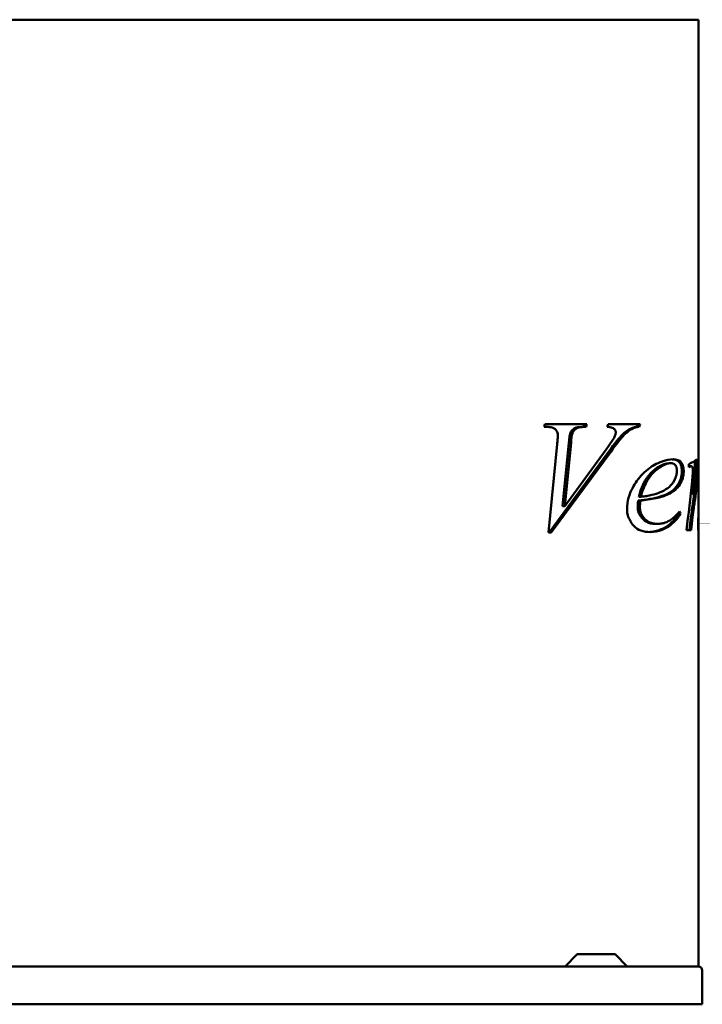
# Model space of a CAD drawing. Header units: millimetres. Extents: x 390 to 1290, y 270 to 918.
# Tile 4 of 4: x 840 to 1290, y 270 to 918. Entities that reach past the tile are written whole.
import ezdxf

# ---------------------------------------------------------------- set-up
doc = ezdxf.new("R2010")
doc.units = ezdxf.units.MM
doc.header["$LTSCALE"] = 4
doc.layers.add('Widoczne (ISO)', color=7, linetype='Continuous', lineweight=50)

msp = doc.modelspace()

# ---------------------------------------------------------------- linework, layer by layer
at = {"layer": 'Widoczne (ISO)'}
for p, q in [((990.63, 918.5), (689.45, 918.5)), ((990.63, 918.5), (1048.61, 918.5)), ((1263.6, 918.5), (1048.61, 918.5)), ((1263.6, 918.5), (1287.61, 918.5)), ((1287.61, 918.5), (1287.61, 627.54)), ((1185.74, 650.11), (1186.26, 651.99)), ((1187.63, 650.11), (1185.74, 650.11)), ((1186.26, 651.99), (1213.93, 651.99)), ((1212.52, 651.99), (1211.95, 650.11)), ((1211.95, 650.11), (1213.36, 650.11)), ((1213.93, 651.99), (1213.36, 650.11)), ((1227.37, 650.11), (1228, 651.99)), ((1228, 651.99), (1248.99, 651.99)), ((1247.57, 651.99), (1247.06, 650.11)), ((1247.06, 650.11), (1248.47, 650.11)), ((1248.99, 651.99), (1248.47, 650.11)), ((1203.08, 646.16), (1204.5, 646.16)), ((1188.6, 580.39), (1194.38, 638.67)), ((1202.06, 639.7), (1197.88, 597.95)), ((1203.47, 639.7), (1199.3, 597.95)), ((1228.48, 633.98), (1189.07, 580.39)), ((1229.89, 633.98), (1190.49, 580.39)), ((1199.3, 597.95), (1226.63, 635.24)), ((1268, 626.14), (1269.29, 626.14)), ((1281.73, 624.14), (1282.79, 624.14)), ((1287.31, 622.66), (1287.61, 622.66)), ((1287.61, 622.56), (1287.61, 607.94)), ((1248.09, 604.01), (1249.5, 604.01)), ((1283.83, 605.44), (1284.86, 605.44)), ((1287.61, 606.98), (1287.61, 592.23)), ((1197.88, 597.95), (1199.3, 597.95)), ((1247.75, 601.5), (1249.16, 601.5)), ((1274.49, 592.92), (1275.66, 592.92)), ((1258.84, 586.17), (1260.25, 586.17)), ((1282.56, 590.52), (1283.61, 590.52)), ((1287.34, 586.05), (1287.61, 586.05)), ((1190.49, 580.39), (1188.6, 580.39)), ((1279.51, 581.99), (1282.75, 581.99)), ((1287.61, 581.43), (1287.61, 294.5)), ((1207.51, 302.5), (1199.51, 294.5)), ((1207.51, 302.5), (1232.55, 302.5)), ((1232.55, 302.5), (1240.55, 294.5)), ((990.63, 294.5), (689.45, 294.5)), ((990.63, 294.5), (998.7, 294.5)), ((998.7, 294.5), (1287.24, 294.5)), ((1287.24, 294.5), (1287.61, 294.5)), ((1290.04, 269.5), (1290.04, 291.7)), ((1290.04, 269.5), (390.04, 269.5))]:
    msp.add_line(p, q, dxfattribs=at)
for centre, major_axis, ratio, start_param, end_param in [((1205.61, 631.31), (-82, 0), 0.180064, 2.738661, 2.965473), ((1205.61, 492.86), (-0.01, -338.25), 0.242424, 1.967758, 1.973816), ((1205.61, 628.43), (82, 0), 0.151515, 5.88631, 5.911139), ((1205.61, 678.72), (-0.01, 281.77), 0.287469, 4.449295, 4.530702), ((1205.61, 678.72), (-0.01, 285.25), 0.287469, 4.452578, 4.53618), ((1205.61, 705.38), (-0.01, 284.74), 0.287986, 4.264184, 4.387011), ((1205.61, 607.96), (-0.01, 248.05), 0.330579, 4.654224, 4.712299), ((1205.61, 531.35), (-0.01, -117), 0.692308, 2.125044, 2.130841), ((1205.61, 531.35), (-0.01, -118.44), 0.692308, 2.117514, 2.132276), ((1205.61, 676.18), (-0.01, 274.3), 0.295302, 4.361873, 4.394758), ((1205.61, 676.18), (-0.01, 277.68), 0.295302, 4.366328, 4.398764), ((1287.24, 291.7), (2.8, 0), 0.99992, 0, 1.570796)]:
    msp.add_ellipse(centre, major_axis=major_axis, ratio=ratio, start_param=start_param, end_param=end_param, dxfattribs=at)
for points, degree, knots in [([(1194.78, 644.67), (1194.78, 645.22), (1194.71, 645.74), (1194.42, 646.71), (1194.22, 647.13), (1193.64, 648.03), (1193.21, 648.46), (1192.29, 649.18), (1191.68, 649.46), (1189.98, 650), (1188.75, 650.11), (1187.63, 650.11)], 3, [0, 0, 0, 0, 0.162568, 0.162568, 0.315664, 0.315664, 0.528923, 0.528923, 0.826096, 0.826096, 1.371203, 1.371203, 1.371203, 1.371203]), ([(1211.95, 650.11), (1210.22, 650.09), (1208.31, 649.97), (1206.28, 649.42), (1205.5, 649.13), (1204.05, 647.81), (1203.52, 647.05), (1203.08, 646.16)], 3, [-1.658532, -1.658532, -1.658532, -1.658532, -0.732563, -0.732563, -0.325338, -0.325338, 0, 0, 0, 0]), ([(1213.36, 650.11), (1212.18, 650.09), (1210.84, 650.03), (1208.1, 649.63), (1207.41, 649.3), (1206.52, 648.78), (1206.06, 648.4), (1205.2, 647.42), (1204.82, 646.83), (1204.5, 646.16)], 3, [0, 0, 0, 0, 0.502405, 0.502405, 1.164498, 1.164498, 1.979154, 1.979154, 2.84854, 2.84854, 2.84854, 2.84854]), ([(1232.98, 646.45), (1232.98, 646.74), (1232.94, 647.02), (1232.77, 647.57), (1232.65, 647.82), (1232.22, 648.5), (1231.86, 648.8), (1231.42, 649.17), (1231.04, 649.35), (1229.74, 649.85), (1228.53, 650.03), (1227.37, 650.11)], 3, [0, 0, 0, 0, 0.087911, 0.087911, 0.179178, 0.179178, 0.360396, 0.360396, 0.792982, 0.792982, 1.973525, 1.973525, 1.973525, 1.973525]), ([(1243.06, 649.13), (1241.06, 648.17), (1239.18, 646.77), (1237.42, 645.07), (1237.41, 645.06), (1235.36, 643.07), (1232.18, 639.03), (1228.48, 633.98)], 3, [-3.558784, -3.558784, -3.558784, -3.558784, -2.19677, -2.19677, -2.183675, -2.183675, 0, 0, 0, 0]), ([(1244.47, 649.13), (1243.16, 648.51), (1241.91, 647.69), (1240.06, 646.21), (1239.43, 645.65), (1238.73, 644.97), (1238.68, 644.92), (1236.49, 642.73), (1233.29, 638.63), (1229.89, 633.98)], 3, [0, 0, 0, 0, 0.586554, 0.586554, 0.90021, 0.90021, 0.948105, 0.948105, 2.384062, 2.384062, 2.384062, 2.384062]), ([(1247.06, 650.11), (1246.31, 650.04), (1245.54, 649.93), (1244.22, 649.61), (1243.61, 649.41), (1243.06, 649.13)], 3, [-0.5679553, -0.5679553, -0.5679553, -0.5679553, -0.2501843, -0.2501843, 0, 0, 0, 0]), ([(1248.47, 650.11), (1248.04, 650.07), (1247.6, 650.01), (1246.74, 649.87), (1246.31, 649.78), (1245.42, 649.54), (1244.93, 649.36), (1244.47, 649.13)], 3, [0, 0, 0, 0, 0.1850195, 0.1850195, 0.3658219, 0.3658219, 0.5715107, 0.5715107, 0.5715107, 0.5715107]), ([(1194.38, 638.67), (1194.47, 639.73), (1194.57, 640.91), (1194.71, 642.88), (1194.78, 643.95), (1194.78, 644.67)], 3, [0, 0, 0, 0, 0.3210289, 0.3210289, 0.5908853, 0.5908853, 0.5908853, 0.5908853]), ([(1203.08, 646.16), (1202.9, 645.76), (1202.73, 644.99), (1202.36, 642.66), (1202.18, 641.02), (1202.06, 639.7)], 3, [-0.7101612, -0.7101612, -0.7101612, -0.7101612, -0.4003759, -0.4003759, 0, 0, 0, 0]), ([(1204.5, 646.16), (1204.41, 645.95), (1204.32, 645.67), (1203.97, 644.22), (1203.71, 642.18), (1203.47, 639.7)], 3, [0, 0, 0, 0, 0.0743689, 0.0743689, 0.3911564, 0.3911564, 0.3911564, 0.3911564]), ([(1226.63, 635.24), (1227.32, 636.18), (1228.03, 637.16), (1229.27, 638.91), (1229.85, 639.75), (1231.05, 641.56), (1231.79, 642.74), (1232.23, 643.64)], 3, [0, 0, 0, 0, 0.406705, 0.406705, 0.741466, 0.741466, 1.148722, 1.148722, 1.148722, 1.148722]), ([(1232.23, 643.64), (1232.4, 643.99), (1232.55, 644.36), (1232.77, 645.04), (1232.85, 645.35), (1232.95, 645.92), (1232.98, 646.18), (1232.98, 646.45)], 3, [0, 0, 0, 0, 0.1248373, 0.1248373, 0.2229391, 0.2229391, 0.3016412, 0.3016412, 0.3016412, 0.3016412]), ([(1240.41, 596.01), (1240.41, 598.55), (1240.8, 601.01), (1242.73, 607.79), (1244.93, 611.67), (1249.38, 618), (1252.12, 620.77), (1256.72, 624.1), (1259.67, 626.05), (1263.6, 627.36)], 3, [0, 0, 0, 0, 0.763584, 0.763584, 2.19156, 2.19156, 3.8699, 3.8699, 4.735996, 4.735996, 4.735996, 4.735996]), ([(1262.89, 624.73), (1260.22, 623.43), (1257.35, 621.09), (1254.54, 617.93), (1253.76, 616.9), (1250.82, 612.38), (1249.23, 608.35), (1248.09, 604.01)], 3, [-2.909978, -2.909978, -2.909978, -2.909978, -1.842575, -1.842575, -1.388241, -1.388241, 0, 0, 0, 0]), ([(1263.6, 624.37), (1260.99, 622.94), (1258.93, 621.03), (1256.33, 618.53), (1254.75, 616.45), (1251.71, 611.01), (1250.45, 607.61), (1249.5, 604.01)], 3, [0.05373, 0.05373, 0.05373, 0.05373, 1.254374, 1.254374, 3.976256, 3.976256, 7.354254, 7.354254, 7.354254, 7.354254]), ([(1273.3, 621.28), (1273.3, 621.89), (1273.25, 622.48), (1273, 623.51), (1272.84, 623.93), (1272.46, 624.63), (1272.2, 625.02), (1271.45, 625.66), (1271.04, 625.85), (1270.19, 626.1), (1269.74, 626.14), (1269.29, 626.14)], 3, [0, 0, 0, 0, 0.181856, 0.181856, 0.3350808, 0.3350808, 0.4713654, 0.4713654, 0.6004151, 0.6004151, 0.7325324, 0.7325324, 0.7325324, 0.7325324]), ([(1270.19, 628.71), (1270.96, 628.67), (1271.71, 628.58), (1273.09, 628.17), (1273.77, 627.85), (1275.11, 626.68), (1275.52, 625.9), (1276.06, 624.76), (1276.27, 624.12), (1276.56, 622.71), (1276.63, 621.98), (1276.63, 621.23)], 3, [-1.079835, -1.079835, -1.079835, -1.079835, -0.887284, -0.887284, -0.696759, -0.696759, -0.459015, -0.459015, -0.226725, -0.226725, 0, 0, 0, 0]), ([(1270.82, 628.72), (1271.92, 628.72), (1273.01, 628.61), (1274.76, 627.96), (1275.51, 627.49), (1276.36, 626.4), (1276.85, 625.69), (1277.4, 624.14), (1277.54, 623.59), (1277.72, 622.41), (1277.76, 621.83), (1277.76, 621.23)], 3, [0, 0, 0, 0, 0.54054, 0.54054, 0.972236, 0.972236, 1.142453, 1.142453, 1.227188, 1.227188, 1.306817, 1.306817, 1.306817, 1.306817]), ([(1281.73, 624.14), (1281.64, 624.14), (1281.52, 624.11), (1281.35, 624.06), (1281.28, 624.04), (1281.2, 624.01)], 3, [-0.2176288, -0.2176288, -0.2176288, -0.2176288, -0.1384494, -0.1384494, -0.073718, -0.073718, -0.073718, -0.073718]), ([(1282.79, 624.14), (1282.71, 624.14), (1282.6, 624.12), (1282.36, 624.05), (1282.17, 623.98), (1282, 623.91)], 3, [0, 0, 0, 0, 0.0717027, 0.0717027, 0.2136661, 0.2136661, 0.2136661, 0.2136661]), ([(1283.85, 621.34), (1283.85, 621.65), (1283.83, 621.95), (1283.76, 622.52), (1283.71, 622.78), (1283.58, 623.24), (1283.47, 623.56), (1283.24, 623.92), (1283.16, 624), (1282.98, 624.12), (1282.89, 624.14), (1282.79, 624.14)], 3, [0, 0, 0, 0, 0.0929285, 0.0929285, 0.187023, 0.187023, 0.2785356, 0.2785356, 0.3257106, 0.3257106, 0.373135, 0.373135, 0.373135, 0.373135]), ([(1284.86, 605.44), (1285.5, 608.75), (1286.04, 612.11), (1286.77, 617.46), (1287.04, 619.81), (1287.35, 623.04), (1287.44, 624.15), (1287.57, 626.09), (1287.61, 626.92), (1287.61, 627.54)], 3, [0, 0, 0, 0, 1.240674, 1.240674, 2.1117, 2.1117, 2.648956, 2.648956, 3.128653, 3.128653, 3.128653, 3.128653]), ([(1287.61, 627.38), (1287.61, 627.13), (1287.61, 625.17), (1287.61, 622.66)], 2, [0.841366, 0.841366, 0.841366, 1, 1.882075, 1.882075, 1.882075]), ([(1263.6, 607.6), (1265.29, 608.42), (1266.9, 609.41), (1269.19, 611.46), (1270.49, 612.8), (1272.15, 615.95), (1272.62, 617.08), (1273.04, 618.79), (1273.14, 619.29), (1273.27, 620.28), (1273.3, 620.78), (1273.3, 621.28)], 3, [0, 0, 0, 0, 0.758428, 0.758428, 1.237504, 1.237504, 1.462513, 1.462513, 1.54995, 1.54995, 1.634071, 1.634071, 1.634071, 1.634071]), ([(1276.63, 621.23), (1276.63, 620.51), (1276.59, 619.8), (1276.42, 618.39), (1276.3, 617.7), (1275.78, 615.53), (1275.23, 614.2), (1274.6, 613.05)], 3, [-0.9397853, -0.9397853, -0.9397853, -0.9397853, -0.7248004, -0.7248004, -0.503404, -0.503404, 0, 0, 0, 0]), ([(1277.76, 621.23), (1277.76, 620.21), (1277.69, 619.23), (1277.38, 617.36), (1277.17, 616.5), (1276.59, 614.74), (1276.2, 613.85), (1275.77, 613.05)], 3, [0, 0, 0, 0, 0.3035052, 0.3035052, 0.5914401, 0.5914401, 0.9401561, 0.9401561, 0.9401561, 0.9401561]), ([(1283.31, 614.36), (1283.42, 615.5), (1283.54, 616.75), (1283.69, 618.59), (1283.75, 619.43), (1283.82, 620.52), (1283.85, 621.02), (1283.85, 621.34)], 3, [0, 0, 0, 0, 0.3565131, 0.3565131, 0.5712113, 0.5712113, 0.6896268, 0.6896268, 0.6896268, 0.6896268]), ([(1287.56, 621.4), (1287.48, 620.19), (1287.33, 618.49), (1286.96, 615.08), (1286.71, 612.85), (1285.9, 606.68), (1285.42, 603.37), (1284.91, 600.12)], 3, [0, 0, 0, 0, 0.743856, 0.743856, 1.442215, 1.442215, 2.131887, 2.131887, 2.131887, 2.131887]), ([(1274.6, 613.05), (1273.55, 611.16), (1272.25, 609.66), (1269.02, 606.98), (1266.86, 605.79), (1264.24, 604.81)], 3, [-2.152865, -2.152865, -2.152865, -2.152865, -1.176899, -1.176899, 0, 0, 0, 0]), ([(1275.77, 613.05), (1275, 611.63), (1274.09, 610.44), (1271.17, 607.49), (1268.72, 605.99), (1265.61, 604.81)], 3, [0, 0, 0, 0, 0.616, 0.616, 1.773046, 1.773046, 1.773046, 1.773046]), ([(1263.6, 604.13), (1262.21, 603.73), (1260.78, 603.38), (1256.07, 602.38), (1252.5, 601.87), (1249.16, 601.5)], 3, [0.050975, 0.050975, 0.050975, 0.050975, 0.647603, 0.647603, 2.072818, 2.072818, 2.072818, 2.072818]), ([(1249.5, 604.01), (1250.77, 604.15), (1252.05, 604.32), (1254.46, 604.72), (1255.62, 604.95), (1258.59, 605.65), (1260.48, 606.22), (1262.26, 606.99)], 3, [0, 0, 0, 0, 0.539962, 0.539962, 1.030762, 1.030762, 1.816201, 1.816201, 1.816201, 1.816201]), ([(1247.75, 601.5), (1247.66, 600.72), (1247.58, 599.92), (1247.49, 598.51), (1247.46, 597.84), (1247.46, 597.21)], 3, [-0.4260196, -0.4260196, -0.4260196, -0.4260196, -0.1904426, -0.1904426, 0, 0, 0, 0]), ([(1247.46, 597.21), (1247.46, 596.63), (1247.5, 596.06), (1247.67, 594.94), (1247.79, 594.41), (1248.3, 592.78), (1248.81, 591.81), (1250.25, 589.82), (1251.49, 588.56), (1254.92, 586.59), (1256.87, 586.17), (1258.84, 586.17)], 3, [-2.620115, -2.620115, -2.620115, -2.620115, -2.362885, -2.362885, -2.109391, -2.109391, -1.568263, -1.568263, -0.835422, -0.835422, 0, 0, 0, 0]), ([(1249.16, 601.5), (1249.08, 600.78), (1249.01, 600.04), (1248.91, 598.63), (1248.87, 597.9), (1248.87, 597.21)], 3, [0, 0, 0, 0, 0.2178501, 0.2178501, 0.4251455, 0.4251455, 0.4251455, 0.4251455]), ([(1248.87, 597.21), (1248.87, 596.11), (1249.02, 595.05), (1249.61, 593.08), (1250.01, 592.22), (1251.2, 590.37), (1252.04, 589.49), (1253.97, 587.86), (1255.17, 587.19), (1257.69, 586.35), (1258.97, 586.17), (1260.25, 586.17)], 3, [0, 0, 0, 0, 0.330264, 0.330264, 0.640895, 0.640895, 1.079514, 1.079514, 1.686487, 1.686487, 2.284521, 2.284521, 2.284521, 2.284521]), ([(1283.87, 600.12), (1283.63, 598.63), (1283.4, 597.1), (1282.96, 593.89), (1282.75, 592.22), (1282.56, 590.52)], 3, [-1.067732, -1.067732, -1.067732, -1.067732, -0.54258, -0.54258, 0, 0, 0, 0]), ([(1284.91, 600.12), (1284.73, 599.02), (1284.56, 597.89), (1284.11, 594.72), (1283.85, 592.64), (1283.61, 590.52)], 3, [0, 0, 0, 0, 0.389025, 0.389025, 1.067363, 1.067363, 1.067363, 1.067363]), ([(1255.62, 580.79), (1253.56, 580.79), (1251.43, 581.06), (1247.8, 582.42), (1246.24, 583.38), (1243.89, 585.86), (1242.76, 587.43), (1241.41, 590.29), (1241.01, 591.46), (1240.52, 593.79), (1240.41, 594.89), (1240.41, 596.01)], 3, [0, 0, 0, 0, 0.873115, 0.873115, 1.591685, 1.591685, 2.115633, 2.115633, 2.438115, 2.438115, 2.71376, 2.71376, 2.71376, 2.71376]), ([(1274.49, 592.92), (1273, 590.54), (1271.29, 588.39), (1267.4, 584.89), (1265.28, 583.54), (1262.89, 582.58)], 3, [-2.16346, -2.16346, -2.16346, -2.16346, -1.054121, -1.054121, 0, 0, 0, 0]), ([(1263.6, 586.48), (1264.27, 586.6), (1264.92, 586.77), (1267.03, 587.47), (1268.25, 588.16), (1271.17, 590.3), (1273.08, 592.08), (1275.03, 594.4)], 3, [0, 0, 0, 0, 0.287209, 0.287209, 0.950949, 0.950949, 1.835783, 1.835783, 1.835783, 1.835783]), ([(1275.66, 592.92), (1274.13, 590.42), (1272.35, 588.17), (1268.29, 584.58), (1266.09, 583.23), (1263.6, 582.3)], 3, [0, 0, 0, 0, 1.160321, 1.160321, 2.253028, 2.253028, 2.253028, 2.253028]), ([(1287.33, 585.03), (1287.33, 585.99), (1287.35, 587.19), (1287.4, 590), (1287.44, 591.9), (1287.47, 593.55)], 3, [0, 0, 0, 0, 0.2879318, 0.2879318, 0.7284433, 0.7284433, 0.7284433, 0.7284433]), ([(1287.56, 580.79), (1287.54, 580.79), (1287.52, 580.88), (1287.47, 581.28), (1287.44, 581.53), (1287.4, 582.12), (1287.38, 582.5), (1287.34, 583.69), (1287.33, 584.36), (1287.33, 585.03)], 3, [0, 0, 0, 0, 0.1733901, 0.1733901, 0.3159023, 0.3159023, 0.4238973, 0.4238973, 0.5410686, 0.5410686, 0.5410686, 0.5410686]), ([(1287.61, 581.43), (1287.61, 581.23), (1287.61, 581.07), (1287.59, 580.85), (1287.58, 580.79), (1287.56, 580.79)], 3, [0, 0, 0, 0, 0.1513016, 0.1513016, 0.2854256, 0.2854256, 0.2854256, 0.2854256])]:
    msp.add_open_spline(points, degree=degree, knots=knots, dxfattribs=at)
for points, degree in [([(1268, 626.14), (1266.35, 626.14), (1264.62, 625.58), (1262.89, 624.73)], 3), ([(1263.6, 627.36), (1266.15, 628.21), (1268.57, 628.72), (1270.82, 628.72)], 3), ([(1269.29, 626.14), (1267.46, 626.14), (1265.52, 625.41), (1263.6, 624.37)], 3), ([(1287.61, 622.56), (1287.61, 622.37), (1287.59, 621.92), (1287.56, 621.4)], 3), ([(1287.61, 622.66), (1287.61, 622.66), (1287.61, 622.56)], 2), ([(1262.89, 604.35), (1258.48, 602.97), (1252.96, 602.09), (1247.75, 601.5)], 3), ([(1262.26, 606.99), (1262.7, 607.18), (1263.15, 607.39), (1263.6, 607.6)], 3), ([(1264.24, 604.81), (1263.8, 604.65), (1263.35, 604.49), (1262.89, 604.35)], 3), ([(1265.61, 604.81), (1264.96, 604.56), (1264.29, 604.34), (1263.6, 604.13)], 3), ([(1284.68, 605.44), (1284.43, 603.66), (1284.15, 601.87), (1283.87, 600.12)], 3), ([(1287.61, 592.23), (1287.61, 588.51), (1287.61, 587.71)], 2), ([(1260.25, 586.17), (1261.37, 586.17), (1262.49, 586.27), (1263.6, 586.48)], 3), ([(1287.61, 587.71), (1287.61, 587.03), (1287.61, 586.05), (1287.61, 586.05)], 2), ([(1287.61, 586.05), (1287.61, 584), (1287.61, 582.74)], 2), ([(1262.89, 582.58), (1260.28, 581.52), (1257.6, 580.9), (1254.89, 580.8)], 3), ([(1263.6, 582.3), (1260.99, 581.33), (1258.32, 580.79), (1255.62, 580.79)], 3), ([(1287.61, 582.74), (1287.61, 581.91), (1287.61, 581.43)], 2)]:
    msp.add_open_spline(points, degree=degree, dxfattribs=at)

doc.saveas('drawing.dxf')
